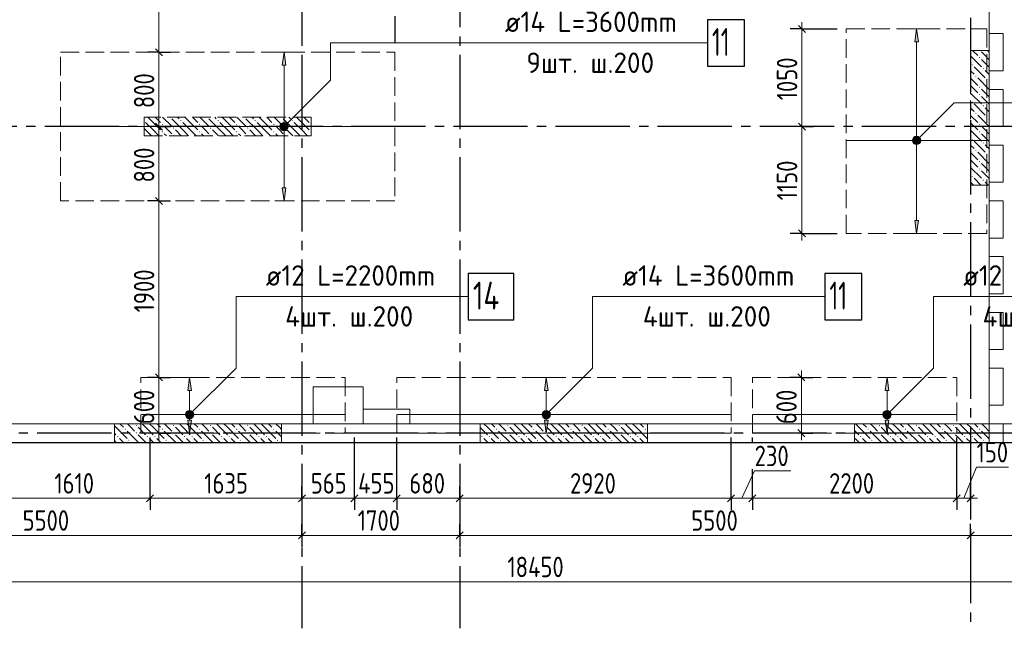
# Model space of a CAD drawing. Header units: millimetres. Extents: x 0 to 32165, y 0 to 42000.
# Tile 4 of 12: x 11585 to 22186, y 15930 to 22480. Entities that reach past the tile are written whole.
import ezdxf

# ---------------------------------------------------------------- set-up
doc = ezdxf.new("R2010")
doc.units = ezdxf.units.MM
doc.linetypes.add('______2', pattern=[270, 200, -70])
doc.linetypes.add('______5', pattern=[1100, 800, -100, 100, -100])
for name, color, linetype, lineweight in [('Standard', 7, 'Continuous', 25), ('ДОП Верх по У', 7, 'Continuous', 25), ('ЖБ Пилон', 180, 'Continuous', 25), ('Оси', 40, '______5', 18), ('Позиционная метка номер позиции', 7, 'Continuous', 13), ('Примечания', 7, 'Continuous', 25)]:
    doc.layers.add(name, color=color, linetype=linetype, lineweight=lineweight)
doc.layers.add('ЖБ Перекрытие верхний уровень', color=7, linetype='Continuous', lineweight=25, true_color=0xe0e0ff)
doc.styles.add('GOST 2.304-81', font='txt')
doc.styles.add('ISOCPEUR', font='txt')

msp = doc.modelspace()

# ---------------------------------------------------------------- hatches: boundary and pattern name
at = {"layer": 'ДОП Верх по У', "linetype": 'Continuous', "lineweight": 13, "transparency": 33554687}
for points in [[(21262, 22240), (21242, 22380), (21222, 22240)], [(14452, 21990), (14432, 22130), (14412, 21990)], [(14394, 21330), (14469, 21330), (14464, 21349)], [(14394, 21330), (14464, 21349), (14399, 21349)], [(14399, 21311), (14469, 21330), (14394, 21330)], [(14399, 21349), (14464, 21349), (14450, 21362)], [(14399, 21349), (14450, 21362), (14413, 21362)], [(14399, 21311), (14464, 21311), (14469, 21330)], [(14413, 21298), (14464, 21311), (14399, 21311)], [(14413, 21362), (14450, 21362), (14432, 21368)], [(14413, 21298), (14450, 21298), (14464, 21311)], [(14450, 21298), (14413, 21298), (14432, 21292)], [(21210, 21199), (21274, 21199), (21261, 21212)], [(21210, 21199), (21261, 21212), (21223, 21212)], [(21223, 21212), (21261, 21212), (21242, 21217)], [(21204, 21180), (21279, 21180), (21274, 21199)], [(21204, 21180), (21274, 21199), (21210, 21199)], [(21210, 21161), (21279, 21180), (21204, 21180)], [(21210, 21161), (21274, 21161), (21279, 21180)], [(21223, 21148), (21274, 21161), (21210, 21161)], [(21223, 21148), (21261, 21148), (21274, 21161)], [(21261, 21148), (21223, 21148), (21242, 21142)], [(13434, 18490), (13414, 18630), (13394, 18490)], [(17274, 18490), (17254, 18630), (17234, 18490)], [(20944, 18490), (20924, 18630), (20904, 18490)], [(13377, 18230), (13451, 18230), (13446, 18249)], [(13377, 18230), (13446, 18249), (13382, 18249)], [(13382, 18249), (13446, 18249), (13433, 18262)], [(13382, 18249), (13433, 18262), (13395, 18262)], [(13395, 18262), (13433, 18262), (13414, 18268)], [(17216, 18230), (17291, 18230), (17286, 18249)], [(17216, 18230), (17286, 18249), (17222, 18249)], [(17222, 18249), (17286, 18249), (17273, 18262)], [(17222, 18249), (17273, 18262), (17235, 18262)], [(17235, 18262), (17273, 18262), (17254, 18268)], [(20886, 18230), (20961, 18230), (20956, 18249)], [(20886, 18230), (20956, 18249), (20892, 18249)], [(20892, 18249), (20956, 18249), (20943, 18262)], [(20892, 18249), (20943, 18262), (20905, 18262)], [(20905, 18262), (20943, 18262), (20924, 18268)], [(13382, 18211), (13451, 18230), (13377, 18230)], [(13382, 18211), (13446, 18211), (13451, 18230)], [(13395, 18198), (13446, 18211), (13382, 18211)], [(13395, 18198), (13433, 18198), (13446, 18211)], [(13433, 18198), (13395, 18198), (13414, 18192)], [(17222, 18211), (17291, 18230), (17216, 18230)], [(17222, 18211), (17286, 18211), (17291, 18230)], [(17235, 18198), (17286, 18211), (17222, 18211)], [(17235, 18198), (17273, 18198), (17286, 18211)], [(17273, 18198), (17235, 18198), (17254, 18192)], [(20892, 18211), (20961, 18230), (20886, 18230)], [(20892, 18211), (20956, 18211), (20961, 18230)], [(20905, 18198), (20956, 18211), (20892, 18211)], [(20905, 18198), (20943, 18198), (20956, 18211)], [(20943, 18198), (20905, 18198), (20924, 18192)]]:
    msp.add_hatch(color=7, dxfattribs=at).paths.add_polyline_path(points)
for points in [[(14452, 20670), (14432, 20530), (14412, 20670)], [(21262, 20320), (21242, 20180), (21222, 20320)], [(13434, 18170), (13414, 18030), (13394, 18170)], [(17274, 18170), (17254, 18030), (17234, 18170)], [(20944, 18170), (20924, 18030), (20904, 18170)]]:
    msp.add_hatch(color=7, dxfattribs=at).paths.add_polyline_path(points, flags=16)
at = {"layer": 'ЖБ Пилон', "linetype": 'Continuous', "lineweight": 18, "transparency": 33554687}
for points in [[(21914, 22073), (21921, 22080), (21927, 22073), (21921, 22067)], [(21924, 22150), (21921, 22147), (21918, 22150)], [(21834, 21993), (21841, 22000), (21847, 21993), (21841, 21987)], [(21954, 21953), (21961, 21960), (21967, 21953), (21961, 21947)], [(21874, 21873), (21881, 21880), (21887, 21873), (21881, 21867)], [(21914, 21753), (21921, 21760), (21927, 21753), (21921, 21747)], [(21994, 21833), (22001, 21840), (22007, 21833), (22001, 21827)], [(21914, 21673), (21921, 21680), (21927, 21673), (21921, 21667)], [(21834, 21593), (21841, 21600), (21847, 21593), (21841, 21587)], [(21954, 21553), (21961, 21560), (21967, 21553), (21961, 21547)], [(13204, 21430), (13201, 21427), (13198, 21430)], [(13604, 21430), (13601, 21427), (13598, 21430)], [(14004, 21430), (14001, 21427), (13998, 21430)], [(14404, 21430), (14401, 21427), (14398, 21430)], [(21874, 21473), (21881, 21480), (21887, 21473), (21881, 21467)], [(21994, 21433), (22001, 21440), (22007, 21433), (22001, 21427)], [(12924, 21397), (12927, 21393), (12924, 21390)], [(13114, 21353), (13121, 21360), (13127, 21353), (13121, 21347)], [(13234, 21313), (13241, 21320), (13247, 21313), (13241, 21307)], [(13314, 21393), (13321, 21400), (13327, 21393), (13321, 21387)], [(13514, 21353), (13521, 21360), (13527, 21353), (13521, 21347)], [(13634, 21313), (13641, 21320), (13647, 21313), (13641, 21307)], [(13714, 21393), (13721, 21400), (13727, 21393), (13721, 21387)], [(13914, 21353), (13921, 21360), (13927, 21353), (13921, 21347)], [(14034, 21313), (14041, 21320), (14047, 21313), (14041, 21307)], [(14114, 21393), (14121, 21400), (14127, 21393), (14121, 21387)], [(14314, 21353), (14321, 21360), (14327, 21353), (14321, 21347)], [(14434, 21313), (14441, 21320), (14447, 21313), (14441, 21307)], [(14514, 21393), (14521, 21400), (14527, 21393), (14521, 21387)], [(14714, 21353), (14721, 21360), (14724, 21357), (14724, 21350), (14721, 21347)], [(21914, 21353), (21921, 21360), (21927, 21353), (21921, 21347)], [(13114, 21273), (13121, 21280), (13127, 21273), (13121, 21267)], [(13234, 21233), (13241, 21240), (13247, 21233), (13244, 21230), (13238, 21230)], [(13514, 21273), (13521, 21280), (13527, 21273), (13521, 21267)], [(13634, 21233), (13641, 21240), (13647, 21233), (13644, 21230), (13638, 21230)], [(13914, 21273), (13921, 21280), (13927, 21273), (13921, 21267)], [(14034, 21233), (14041, 21240), (14047, 21233), (14044, 21230), (14038, 21230)], [(14314, 21273), (14321, 21280), (14327, 21273), (14321, 21267)], [(14434, 21233), (14441, 21240), (14447, 21233), (14444, 21230), (14438, 21230)], [(14714, 21273), (14721, 21280), (14724, 21277), (14724, 21270), (14721, 21267)], [(21914, 21273), (21921, 21280), (21927, 21273), (21921, 21267)], [(21834, 21193), (21841, 21200), (21847, 21193), (21841, 21187)], [(21954, 21153), (21961, 21160), (21967, 21153), (21961, 21147)], [(21874, 21073), (21881, 21080), (21887, 21073), (21881, 21067)], [(21994, 21033), (22001, 21040), (22007, 21033), (22001, 21027)], [(21914, 20953), (21921, 20960), (21927, 20953), (21921, 20947)], [(21834, 20793), (21841, 20800), (21847, 20793), (21841, 20787)], [(21914, 20873), (21921, 20880), (21927, 20873), (21921, 20867)], [(21954, 20753), (21961, 20760), (21967, 20753), (21961, 20747)], [(12714, 18073), (12721, 18080), (12727, 18073), (12721, 18067)], [(12834, 18113), (12841, 18120), (12847, 18113), (12841, 18107)], [(12834, 18033), (12841, 18040), (12847, 18033), (12841, 18027)], [(13114, 18073), (13121, 18080), (13127, 18073), (13121, 18067)], [(13234, 18113), (13241, 18120), (13247, 18113), (13241, 18107)], [(13234, 18033), (13241, 18040), (13247, 18033), (13241, 18027)], [(13514, 18073), (13521, 18080), (13527, 18073), (13521, 18067)], [(13634, 18113), (13641, 18120), (13647, 18113), (13641, 18107)], [(13634, 18033), (13641, 18040), (13647, 18033), (13641, 18027)], [(13914, 18073), (13921, 18080), (13927, 18073), (13921, 18067)], [(14034, 18113), (14041, 18120), (14047, 18113), (14041, 18107)], [(14034, 18033), (14041, 18040), (14047, 18033), (14041, 18027)], [(14314, 18073), (14321, 18080), (14327, 18073), (14321, 18067)], [(16714, 18073), (16721, 18080), (16727, 18073), (16721, 18067)], [(16834, 18113), (16841, 18120), (16847, 18113), (16841, 18107)], [(16834, 18033), (16841, 18040), (16847, 18033), (16841, 18027)], [(17114, 18073), (17121, 18080), (17127, 18073), (17121, 18067)], [(17234, 18113), (17241, 18120), (17247, 18113), (17241, 18107)], [(17234, 18033), (17241, 18040), (17247, 18033), (17241, 18027)], [(17514, 18073), (17521, 18080), (17527, 18073), (17521, 18067)], [(17634, 18113), (17641, 18120), (17647, 18113), (17641, 18107)], [(17634, 18033), (17641, 18040), (17647, 18033), (17641, 18027)], [(17914, 18073), (17921, 18080), (17927, 18073), (17921, 18067)], [(18034, 18113), (18041, 18120), (18047, 18113), (18041, 18107)], [(18034, 18033), (18041, 18040), (18047, 18033), (18041, 18027)], [(18314, 18073), (18321, 18080), (18327, 18073), (18321, 18067)], [(20714, 18073), (20721, 18080), (20727, 18073), (20721, 18067)], [(20834, 18113), (20841, 18120), (20847, 18113), (20841, 18107)], [(20834, 18033), (20841, 18040), (20847, 18033), (20841, 18027)], [(21114, 18073), (21121, 18080), (21127, 18073), (21121, 18067)], [(21234, 18113), (21241, 18120), (21247, 18113), (21241, 18107)], [(21234, 18033), (21241, 18040), (21247, 18033), (21241, 18027)], [(21514, 18073), (21521, 18080), (21527, 18073), (21521, 18067)], [(21634, 18113), (21641, 18120), (21647, 18113), (21641, 18107)], [(21634, 18033), (21641, 18040), (21647, 18033), (21641, 18027)], [(21914, 18073), (21921, 18080), (21927, 18073), (21921, 18067)], [(12634, 17993), (12641, 18000), (12647, 17993), (12641, 17987)], [(12754, 17953), (12761, 17960), (12767, 17953), (12761, 17947)], [(12954, 17993), (12961, 18000), (12967, 17993), (12961, 17987)], [(13034, 17993), (13041, 18000), (13047, 17993), (13041, 17987)], [(13154, 17953), (13161, 17960), (13167, 17953), (13161, 17947)], [(13354, 17993), (13361, 18000), (13367, 17993), (13361, 17987)], [(13434, 17993), (13441, 18000), (13447, 17993), (13441, 17987)], [(13554, 17953), (13561, 17960), (13567, 17953), (13561, 17947)], [(13754, 17993), (13761, 18000), (13767, 17993), (13761, 17987)], [(13834, 17993), (13841, 18000), (13847, 17993), (13841, 17987)], [(13954, 17953), (13961, 17960), (13967, 17953), (13961, 17947)], [(14154, 17993), (14161, 18000), (14167, 17993), (14161, 17987)], [(14234, 17993), (14241, 18000), (14247, 17993), (14241, 17987)], [(14354, 17953), (14361, 17960), (14367, 17953), (14361, 17947)], [(16554, 17993), (16561, 18000), (16567, 17993), (16561, 17987)], [(16634, 17993), (16641, 18000), (16647, 17993), (16641, 17987)], [(16754, 17953), (16761, 17960), (16767, 17953), (16761, 17947)], [(16954, 17993), (16961, 18000), (16967, 17993), (16961, 17987)], [(17034, 17993), (17041, 18000), (17047, 17993), (17041, 17987)], [(17154, 17953), (17161, 17960), (17167, 17953), (17161, 17947)], [(17354, 17993), (17361, 18000), (17367, 17993), (17361, 17987)], [(17434, 17993), (17441, 18000), (17447, 17993), (17441, 17987)], [(17554, 17953), (17561, 17960), (17567, 17953), (17561, 17947)], [(17754, 17993), (17761, 18000), (17767, 17993), (17761, 17987)], [(17834, 17993), (17841, 18000), (17847, 17993), (17841, 17987)], [(17954, 17953), (17961, 17960), (17967, 17953), (17961, 17947)], [(18154, 17993), (18161, 18000), (18167, 17993), (18161, 17987)], [(18234, 17993), (18241, 18000), (18247, 17993), (18241, 17987)], [(20634, 17993), (20641, 18000), (20647, 17993), (20641, 17987)], [(20754, 17953), (20761, 17960), (20767, 17953), (20761, 17947)], [(20954, 17993), (20961, 18000), (20967, 17993), (20961, 17987)], [(21034, 17993), (21041, 18000), (21047, 17993), (21041, 17987)], [(21154, 17953), (21161, 17960), (21167, 17953), (21161, 17947)], [(21354, 17993), (21361, 18000), (21367, 17993), (21361, 17987)], [(21434, 17993), (21441, 18000), (21447, 17993), (21441, 17987)], [(21554, 17953), (21561, 17960), (21567, 17953), (21561, 17947)], [(21754, 17993), (21761, 18000), (21767, 17993), (21761, 17987)], [(21834, 17993), (21841, 18000), (21847, 17993), (21841, 17987)], [(21954, 17953), (21961, 17960), (21967, 17953), (21961, 17947)]]:
    msp.add_hatch(color=7, dxfattribs=at).paths.add_polyline_path(points, flags=16)
at = {"layer": 'Позиционная метка номер позиции', "linetype": 'Continuous', "lineweight": 13, "transparency": 33554687}
for points in [[(14388, 21341), (14463, 21298), (14400, 21362)], [(14388, 21319), (14443, 21287), (14388, 21341)], [(14388, 21341), (14443, 21287), (14463, 21298)], [(14420, 21287), (14388, 21319), (14400, 21298)], [(14388, 21319), (14420, 21287), (14443, 21287)], [(14400, 21362), (14475, 21319), (14420, 21373)], [(14400, 21362), (14463, 21298), (14475, 21319)], [(14420, 21373), (14475, 21319), (14475, 21341)], [(14420, 21373), (14475, 21341), (14443, 21373)], [(14443, 21373), (14475, 21341), (14463, 21362)], [(21199, 21191), (21274, 21148), (21210, 21212)], [(21210, 21212), (21285, 21169), (21231, 21223)], [(21210, 21212), (21274, 21148), (21285, 21169)], [(21231, 21223), (21285, 21169), (21285, 21191)], [(21231, 21223), (21285, 21191), (21253, 21223)], [(21253, 21223), (21285, 21191), (21274, 21212)], [(21199, 21169), (21253, 21137), (21199, 21191)], [(21199, 21191), (21253, 21137), (21274, 21148)], [(21231, 21137), (21199, 21169), (21210, 21148)], [(21199, 21169), (21231, 21137), (21253, 21137)], [(13371, 18241), (13446, 18198), (13382, 18262)], [(13371, 18219), (13425, 18187), (13371, 18241)], [(13371, 18241), (13425, 18187), (13446, 18198)], [(13382, 18262), (13457, 18219), (13403, 18273)], [(13382, 18262), (13446, 18198), (13457, 18219)], [(13403, 18273), (13457, 18219), (13457, 18241)], [(13403, 18273), (13457, 18241), (13425, 18273)], [(13425, 18273), (13457, 18241), (13446, 18262)], [(17211, 18241), (17286, 18198), (17222, 18262)], [(17211, 18219), (17265, 18187), (17211, 18241)], [(17211, 18241), (17265, 18187), (17286, 18198)], [(17222, 18262), (17297, 18219), (17243, 18273)], [(17222, 18262), (17286, 18198), (17297, 18219)], [(17243, 18273), (17297, 18219), (17297, 18241)], [(17243, 18273), (17297, 18241), (17265, 18273)], [(17265, 18273), (17297, 18241), (17286, 18262)], [(20881, 18241), (20956, 18198), (20892, 18262)], [(20881, 18219), (20935, 18187), (20881, 18241)], [(20881, 18241), (20935, 18187), (20956, 18198)], [(20892, 18262), (20967, 18219), (20913, 18273)], [(20892, 18262), (20956, 18198), (20967, 18219)], [(20913, 18273), (20967, 18219), (20967, 18241)], [(20913, 18273), (20967, 18241), (20935, 18273)], [(20935, 18273), (20967, 18241), (20956, 18262)], [(13403, 18187), (13371, 18219), (13382, 18198)], [(13371, 18219), (13403, 18187), (13425, 18187)], [(17243, 18187), (17211, 18219), (17222, 18198)], [(17211, 18219), (17243, 18187), (17265, 18187)], [(20913, 18187), (20881, 18219), (20892, 18198)], [(20881, 18219), (20913, 18187), (20935, 18187)]]:
    msp.add_hatch(color=7, dxfattribs=at).paths.add_polyline_path(points)

# ---------------------------------------------------------------- linework, layer by layer
at = {"layer": 'Standard', "color": 7, "linetype": 'Continuous', "lineweight": 13, "transparency": 33554687}
for p, q in [((13084, 23480), (13084, 22130)), ((20007, 22380), (20007, 22455)), ((13084, 22130), (13084, 21330)), ((13084, 21330), (13084, 20530)), ((20007, 21330), (20007, 20180)), ((13084, 20530), (13084, 18630)), ((20007, 20180), (20007, 20105)), ((20001, 18630), (20001, 18705)), ((13084, 18630), (13084, 18030)), ((13084, 18030), (13084, 17955)), ((20001, 18030), (20001, 17955)), ((19359, 17330), (19498, 17625)), ((19498, 17625), (19889, 17625)), ((21749, 17330), (21888, 17665)), ((21888, 17665), (22232, 17665)), ((11381, 17330), (12989, 17330)), ((12989, 17330), (14624, 17330)), ((14624, 17330), (15189, 17330)), ((15189, 17330), (15644, 17330)), ((15644, 17330), (16324, 17330)), ((16324, 17330), (19244, 17330)), ((19244, 17330), (19474, 17330)), ((19474, 17330), (21674, 17330)), ((21674, 17330), (21824, 17330)), ((21824, 17330), (21899, 17330)), ((9124, 16930), (14624, 16930)), ((14624, 16930), (16324, 16930)), ((16324, 16930), (21824, 16930)), ((21824, 16930), (23074, 16930)), ((7924, 16430), (26374, 16430))]:
    msp.add_line(p, q, dxfattribs=at)
at = {"layer": 'Standard', "color": 251, "linetype": 'Continuous', "lineweight": -3, "true_color": 0x656565, "transparency": 33554687}
for p, q in [((14624, 22518), (14624, 22393)), ((14624, 22518), (14624, 22230)), ((15624, 22518), (15624, 22393)), ((15624, 22518), (15624, 22230)), ((20007, 22380), (19882, 22380)), ((20007, 22380), (20132, 22380)), ((13084, 22130), (12959, 22130)), ((13084, 22130), (13209, 22130)), ((13084, 22130), (13084, 22130)), ((13084, 21330), (12959, 21330)), ((13084, 21330), (13209, 21330)), ((13084, 21330), (13084, 21330)), ((20007, 21330), (19882, 21330)), ((20007, 21330), (20132, 21330)), ((20007, 21330), (20007, 21330)), ((13084, 20530), (12959, 20530)), ((13084, 20530), (13209, 20530)), ((13084, 20530), (13084, 20530)), ((20007, 20180), (19882, 20180)), ((20007, 20180), (20132, 20180)), ((20007, 20180), (20385, 20180)), ((13084, 18630), (12959, 18630)), ((13084, 18630), (13209, 18630)), ((13084, 18630), (13084, 18630)), ((20001, 18630), (19876, 18630)), ((20001, 18630), (20126, 18630)), ((20001, 18630), (20001, 18630)), ((13084, 18030), (12959, 18030)), ((13084, 18030), (13209, 18030)), ((13084, 18030), (13084, 18030)), ((20001, 18030), (19876, 18030)), ((20001, 18030), (20126, 18030)), ((20001, 18030), (20001, 18030)), ((19474, 17927), (19474, 17985)), ((12989, 17330), (12989, 17455)), ((14624, 17330), (14624, 17455)), ((15189, 17330), (15189, 17455)), ((15644, 17330), (15644, 17455)), ((16324, 17330), (16324, 17455)), ((19244, 17330), (19244, 17455)), ((19474, 17330), (19474, 17455)), ((21674, 17330), (21674, 17455)), ((21824, 17330), (21824, 17455)), ((12989, 17330), (12989, 17205)), ((14624, 17330), (14624, 17205)), ((14624, 17330), (14624, 17330)), ((15189, 17330), (15189, 17205)), ((15644, 17330), (15644, 17205)), ((16324, 17330), (16324, 17205)), ((16324, 17330), (16324, 17330)), ((19244, 17330), (19244, 17205)), ((19474, 17330), (19474, 17205)), ((21674, 17330), (21674, 17205)), ((21824, 17330), (21824, 17205)), ((21824, 17330), (21824, 17330)), ((14624, 16930), (14624, 17055)), ((16324, 16930), (16324, 17055)), ((21824, 16930), (21824, 17055)), ((14624, 16930), (14624, 16805)), ((14624, 16930), (14624, 16930)), ((16324, 16930), (16324, 16805)), ((16324, 16930), (16324, 16930)), ((21824, 16930), (21824, 16805)), ((21824, 16930), (21824, 16930))]:
    msp.add_line(p, q, dxfattribs=at)
at = {"layer": 'Standard', "color": 7, "linetype": 'Continuous', "lineweight": 25, "transparency": 33554687}
for p, q in [((19970, 22417), (20045, 22342)), ((13047, 22167), (13122, 22092)), ((13047, 21367), (13122, 21292)), ((19970, 21367), (20045, 21292)), ((13047, 20568), (13122, 20492)), ((19970, 20217), (20045, 20142)), ((13047, 18668), (13122, 18592)), ((19964, 18668), (20039, 18592)), ((13047, 18068), (13122, 17992)), ((19964, 18068), (20039, 17992)), ((12951, 17292), (13026, 17368)), ((14586, 17292), (14661, 17368)), ((15151, 17292), (15226, 17368)), ((15606, 17292), (15682, 17368)), ((16286, 17292), (16361, 17368)), ((19206, 17292), (19282, 17368)), ((19436, 17292), (19511, 17368)), ((21636, 17292), (21711, 17368)), ((21786, 17292), (21861, 17368)), ((14586, 16892), (14661, 16968)), ((16286, 16892), (16361, 16968)), ((21786, 16892), (21861, 16968))]:
    msp.add_line(p, q, dxfattribs=at)
msp.add_lwpolyline([(7394, 17930), (24124, 17930), (24124, 39500), (7394, 39500), (7394, 17930)], dxfattribs=at)
at = {"layer": 'Standard', "color": 7, "linetype": 'Continuous', "lineweight": 13, "transparency": 33554687}
for points in [[(7674, 17930), (22024, 17930), (22024, 39170), (7674, 39170), (7674, 17930)], [(20007, 22380), (20007, 21585), (20007, 21585), (20007, 21330)], [(20001, 18630), (20001, 18113), (20001, 18113), (20001, 18030)]]:
    msp.add_lwpolyline(points, dxfattribs=at)
at = {"layer": 'Standard', "color": 254, "linetype": 'Continuous', "lineweight": 18, "true_color": 0xc4c4ff, "transparency": 33554687}
msp.add_lwpolyline([(7856, 18130), (23806, 18130), (23806, 38770), (7856, 38770), (7856, 18130)], dxfattribs=at)
at = {"layer": 'Standard', "color": 251, "linetype": 'Continuous', "lineweight": -3, "true_color": 0x656565, "transparency": 33554687}
for points in [[(20007, 22380), (20371, 22380), (20371, 22380), (20385, 22380)], [(12989, 17330), (12989, 17347), (12989, 17347), (12989, 17347), (12989, 17347), (12989, 17347), (12989, 17347), (12989, 17347), (12989, 17347), (12989, 17347), (12989, 17347), (12989, 17347), (12989, 17347), (12989, 17432), (12989, 17432), (12989, 17441), (12989, 17441), (12989, 17985)], [(15189, 17330), (15189, 17347), (15189, 17347), (15189, 17347), (15189, 17347), (15189, 17347), (15189, 17347), (15189, 17347), (15189, 17347), (15189, 17494), (15189, 17494), (15189, 17509), (15189, 17509), (15189, 17985)], [(15644, 17330), (15644, 17347), (15644, 17347), (15644, 17347), (15644, 17347), (15644, 17347), (15644, 17347), (15644, 17507), (15644, 17507), (15644, 17524), (15644, 17524), (15644, 17985)], [(19244, 17330), (19244, 17347), (19244, 17347), (19244, 17609), (19244, 17609), (19244, 17635), (19244, 17635), (19244, 17985)], [(21674, 17330), (21674, 17677), (21674, 17677), (21674, 17985)], [(19474, 17330), (19474, 17347), (19474, 17347), (19474, 17615), (19474, 17615), (19474, 17642)]]:
    msp.add_lwpolyline(points, dxfattribs=at)
at = {"layer": 'ДОП Верх по У', "color": 251, "linetype": 'Continuous', "lineweight": 13, "true_color": 0x494949, "transparency": 33554687}
for p, q in [((21242, 22380), (21142, 22380)), ((21242, 22380), (21222, 22240)), ((21262, 22240), (21242, 22380)), ((21242, 22380), (21342, 22380)), ((21242, 22380), (21242, 22380)), ((21222, 22240), (21262, 22240)), ((21242, 21210), (21242, 22240)), ((14432, 22130), (14332, 22130)), ((14432, 22130), (14412, 21990)), ((14452, 21990), (14432, 22130)), ((14432, 22130), (14532, 22130)), ((14432, 22130), (14432, 22130)), ((14412, 21990), (14452, 21990)), ((14432, 21360), (14432, 21990)), ((14394, 21330), (14394, 21330)), ((14469, 21330), (14469, 21330)), ((14432, 20670), (14432, 21300)), ((21204, 21180), (21204, 21180)), ((21242, 20320), (21242, 21150)), ((21279, 21180), (21279, 21180)), ((14432, 20530), (14412, 20670)), ((14412, 20670), (14452, 20670)), ((14452, 20670), (14432, 20530)), ((14432, 20530), (14332, 20530)), ((14432, 20530), (14532, 20530)), ((14432, 20530), (14432, 20530)), ((21242, 20180), (21222, 20320)), ((21222, 20320), (21262, 20320)), ((21262, 20320), (21242, 20180)), ((21242, 20180), (21142, 20180)), ((21242, 20180), (21342, 20180)), ((21242, 20180), (21242, 20180)), ((13414, 18630), (13314, 18630)), ((13414, 18630), (13394, 18490)), ((13434, 18490), (13414, 18630)), ((13414, 18630), (13514, 18630)), ((13414, 18630), (13414, 18630)), ((17254, 18630), (17154, 18630)), ((17254, 18630), (17234, 18490)), ((17274, 18490), (17254, 18630)), ((17254, 18630), (17354, 18630)), ((17254, 18630), (17254, 18630)), ((20924, 18630), (20824, 18630)), ((20924, 18630), (20904, 18490)), ((20944, 18490), (20924, 18630)), ((20924, 18630), (21024, 18630)), ((20924, 18630), (20924, 18630)), ((13394, 18490), (13434, 18490)), ((13414, 18260), (13414, 18490)), ((17234, 18490), (17274, 18490)), ((17254, 18260), (17254, 18490)), ((20904, 18490), (20944, 18490)), ((20924, 18260), (20924, 18490)), ((13377, 18230), (13377, 18230)), ((13414, 18030), (13394, 18170)), ((13394, 18170), (13434, 18170)), ((13414, 18170), (13414, 18200)), ((13434, 18170), (13414, 18030)), ((13451, 18230), (13451, 18230)), ((17216, 18230), (17216, 18230)), ((17254, 18030), (17234, 18170)), ((17234, 18170), (17274, 18170)), ((17254, 18170), (17254, 18200)), ((17274, 18170), (17254, 18030)), ((17291, 18230), (17291, 18230)), ((20886, 18230), (20886, 18230)), ((20924, 18030), (20904, 18170)), ((20904, 18170), (20944, 18170)), ((20924, 18170), (20924, 18200)), ((20944, 18170), (20924, 18030)), ((20961, 18230), (20961, 18230)), ((13414, 18030), (13314, 18030)), ((13414, 18030), (13514, 18030)), ((13414, 18030), (13414, 18030)), ((17254, 18030), (17154, 18030)), ((17254, 18030), (17354, 18030)), ((17254, 18030), (17254, 18030)), ((20924, 18030), (20824, 18030)), ((20924, 18030), (21024, 18030)), ((20924, 18030), (20924, 18030))]:
    msp.add_line(p, q, dxfattribs=at)
at = {"layer": 'ДОП Верх по У', "color": 7, "linetype": 'Continuous', "lineweight": 13, "transparency": 33554687}
for p, q in [((16789, 22230), (18897, 22230)), ((14214, 19500), (16300, 19500)), ((18054, 19500), (20162, 19500)), ((21724, 19500), (23810, 19500))]:
    msp.add_line(p, q, dxfattribs=at)
at = {"layer": 'ДОП Верх по У', "color": 7, "linetype": 'Continuous', "lineweight": 18, "transparency": 33554687}
for p, q in [((12031, 21330), (15617, 21330)), ((20492, 21180), (21992, 21180)), ((12895, 18230), (15083, 18230)), ((15651, 18230), (19237, 18230)), ((19480, 18230), (21668, 18230))]:
    msp.add_line(p, q, dxfattribs=at)
at = {"layer": 'ДОП Верх по У', "color": 7, "linetype": 'Continuous', "lineweight": 25, "transparency": 33554687}
for points in [[(18989, 21980), (19389, 21980), (19389, 22480), (18989, 22480), (18989, 21980)], [(16414, 19250), (16904, 19250), (16904, 19750), (16414, 19750), (16414, 19250)], [(20254, 19250), (20654, 19250), (20654, 19750), (20254, 19750), (20254, 19250)]]:
    msp.add_lwpolyline(points, dxfattribs=at)
at = {"layer": 'ДОП Верх по У', "color": 251, "linetype": 'Continuous', "lineweight": 13, "true_color": 0x494949, "transparency": 33554687}
for centre in [(14432, 21330), (21242, 21180), (13414, 18230), (17254, 18230), (20924, 18230)]:
    msp.add_circle(centre, 37.5, dxfattribs=at)
at = {"layer": 'ЖБ Перекрытие верхний уровень', "color": 7, "linetype": 'Continuous', "lineweight": 18, "transparency": 33554687}
for p, q in [((22024, 21930), (22024, 22330)), ((22024, 22330), (22174, 22330)), ((22174, 22330), (22174, 21930)), ((22174, 21930), (22024, 21930)), ((22024, 21330), (22024, 21730)), ((22024, 21730), (22174, 21730)), ((22174, 21730), (22174, 21330)), ((22174, 21330), (22024, 21330)), ((22024, 20730), (22024, 21130)), ((22024, 21130), (22174, 21130)), ((22174, 21130), (22174, 20730)), ((22174, 20730), (22024, 20730)), ((22024, 20130), (22024, 20530)), ((22024, 20530), (22174, 20530)), ((22174, 20530), (22174, 20130)), ((22174, 20130), (22024, 20130)), ((22024, 19530), (22024, 19930)), ((22024, 19930), (22174, 19930)), ((22174, 19930), (22174, 19530)), ((22174, 19530), (22024, 19530)), ((22024, 18930), (22024, 19330)), ((22024, 19330), (22174, 19330)), ((22174, 19330), (22174, 18930)), ((22174, 18930), (22024, 18930)), ((22024, 18330), (22024, 18730)), ((22024, 18730), (22174, 18730)), ((22174, 18730), (22174, 18330)), ((15284, 18530), (14744, 18530)), ((14744, 18530), (14744, 18130)), ((15284, 18130), (15284, 18530)), ((15784, 18290), (15284, 18290)), ((15284, 18290), (15284, 18130)), ((15784, 18130), (15784, 18290)), ((22174, 18330), (22024, 18330)), ((14744, 18130), (15284, 18130)), ((15284, 18130), (15784, 18130)), ((22024, 17930), (22024, 18130)), ((22024, 18130), (22174, 18130)), ((22174, 18130), (22174, 17930)), ((7394, 17930), (22024, 17930)), ((22174, 17930), (22354, 17930))]:
    msp.add_line(p, q, dxfattribs=at)
at = {"layer": 'ЖБ Пилон', "color": 253, "linetype": '______2', "lineweight": 13, "true_color": 0xa0a0a0, "transparency": 33554687}
for p, q in [((22024, 22150), (21824, 22150)), ((21824, 22150), (21824, 20700)), ((22024, 20700), (22024, 22150)), ((14724, 21430), (12924, 21430)), ((12924, 21430), (12924, 21230)), ((14724, 21230), (14724, 21430)), ((12924, 21230), (14724, 21230)), ((21824, 20700), (22024, 20700)), ((14404, 18130), (12604, 18130)), ((12604, 18130), (12604, 17930)), ((14404, 17930), (14404, 18130)), ((18344, 18130), (16544, 18130)), ((16544, 18130), (16544, 17930)), ((18344, 17930), (18344, 18130)), ((22024, 18130), (20574, 18130)), ((20574, 18130), (20574, 17930)), ((22024, 17930), (22024, 18130)), ((12604, 17930), (14404, 17930)), ((16544, 17930), (18344, 17930)), ((20574, 17930), (22024, 17930))]:
    msp.add_line(p, q, dxfattribs=at)
at = {"layer": 'ЖБ Пилон', "color": 9, "linetype": 'Continuous', "lineweight": 18, "true_color": 0xc7c7c7, "transparency": 33554687}
for p, q in [((21824, 22090), (21941, 21973)), ((21844, 22150), (21901, 22093)), ((21981, 22093), (21941, 22133)), ((21941, 22053), (22024, 21970)), ((22021, 22053), (21981, 22093)), ((22004, 22150), (22021, 22133)), ((21861, 21973), (21981, 21853)), ((21861, 21893), (21824, 21930)), ((21824, 21850), (21901, 21773)), ((21901, 21853), (22021, 21733)), ((21981, 21933), (22024, 21890)), ((21824, 21770), (21901, 21693)), ((22024, 21810), (22021, 21813)), ((21824, 21690), (21941, 21573)), ((21981, 21693), (21941, 21733)), ((21941, 21653), (22024, 21570)), ((22021, 21653), (21981, 21693)), ((21861, 21493), (21824, 21530)), ((21861, 21573), (21981, 21453)), ((21981, 21533), (22024, 21490)), ((13021, 21373), (12964, 21430)), ((13044, 21430), (13101, 21373)), ((13124, 21430), (13221, 21333)), ((13284, 21430), (13301, 21413)), ((13421, 21373), (13364, 21430)), ((13444, 21430), (13501, 21373)), ((13524, 21430), (13621, 21333)), ((13684, 21430), (13701, 21413)), ((13821, 21373), (13764, 21430)), ((13844, 21430), (13901, 21373)), ((13924, 21430), (14021, 21333)), ((14084, 21430), (14101, 21413)), ((14221, 21373), (14164, 21430)), ((14244, 21430), (14301, 21373)), ((14324, 21430), (14421, 21333)), ((14484, 21430), (14501, 21413)), ((14621, 21373), (14564, 21430)), ((14644, 21430), (14701, 21373)), ((21824, 21450), (21901, 21373)), ((21901, 21453), (22021, 21333)), ((12941, 21293), (12924, 21310)), ((12941, 21373), (13021, 21293)), ((13021, 21373), (13101, 21293)), ((13181, 21293), (13141, 21333)), ((13341, 21293), (13221, 21413)), ((13341, 21373), (13421, 21293)), ((13421, 21373), (13501, 21293)), ((13581, 21293), (13541, 21333)), ((13741, 21293), (13621, 21413)), ((13741, 21373), (13821, 21293)), ((13821, 21373), (13901, 21293)), ((13981, 21293), (13941, 21333)), ((14141, 21293), (14021, 21413)), ((14141, 21373), (14221, 21293)), ((14221, 21373), (14301, 21293)), ((14381, 21293), (14341, 21333)), ((14541, 21293), (14421, 21413)), ((14541, 21373), (14621, 21293)), ((14621, 21373), (14701, 21293)), ((21824, 21370), (21901, 21293)), ((21981, 21293), (21941, 21333)), ((22024, 21410), (22021, 21413)), ((12924, 21230), (12924, 21230)), ((12941, 21293), (13004, 21230)), ((13021, 21293), (13084, 21230)), ((13141, 21253), (13164, 21230)), ((13221, 21253), (13181, 21293)), ((13261, 21293), (13324, 21230)), ((13341, 21293), (13404, 21230)), ((13421, 21293), (13484, 21230)), ((13541, 21253), (13564, 21230)), ((13621, 21253), (13581, 21293)), ((13661, 21293), (13724, 21230)), ((13741, 21293), (13804, 21230)), ((13821, 21293), (13884, 21230)), ((13941, 21253), (13964, 21230)), ((14021, 21253), (13981, 21293)), ((14061, 21293), (14124, 21230)), ((14141, 21293), (14204, 21230)), ((14221, 21293), (14284, 21230)), ((14341, 21253), (14364, 21230)), ((14421, 21253), (14381, 21293)), ((14461, 21293), (14524, 21230)), ((14541, 21293), (14604, 21230)), ((14621, 21293), (14684, 21230)), ((21824, 21290), (21941, 21173)), ((21941, 21253), (22024, 21170)), ((22021, 21253), (21981, 21293)), ((21861, 21093), (21824, 21130)), ((21861, 21173), (21981, 21053)), ((21981, 21133), (22024, 21090)), ((21824, 21050), (21901, 20973)), ((21901, 21053), (22021, 20933)), ((22024, 21010), (22021, 21013)), ((21824, 20970), (21901, 20893)), ((21824, 20890), (21941, 20773)), ((21981, 20893), (21941, 20933)), ((22021, 20853), (21981, 20893)), ((21941, 20853), (22024, 20770)), ((21854, 20700), (21824, 20730)), ((21861, 20773), (21934, 20700)), ((21981, 20733), (22014, 20700)), ((12664, 18130), (12701, 18093)), ((12781, 18093), (12744, 18130)), ((12941, 18093), (12904, 18130)), ((12984, 18130), (13021, 18093)), ((13064, 18130), (13101, 18093)), ((13181, 18093), (13144, 18130)), ((13341, 18093), (13304, 18130)), ((13384, 18130), (13421, 18093)), ((13464, 18130), (13501, 18093)), ((13581, 18093), (13544, 18130)), ((13741, 18093), (13704, 18130)), ((13784, 18130), (13821, 18093)), ((13864, 18130), (13901, 18093)), ((13981, 18093), (13944, 18130)), ((14141, 18093), (14104, 18130)), ((14184, 18130), (14221, 18093)), ((14264, 18130), (14301, 18093)), ((14381, 18093), (14344, 18130)), ((16584, 18130), (16621, 18093)), ((16664, 18130), (16701, 18093)), ((16781, 18093), (16744, 18130)), ((16941, 18093), (16904, 18130)), ((16984, 18130), (17021, 18093)), ((17064, 18130), (17101, 18093)), ((17181, 18093), (17144, 18130)), ((17341, 18093), (17304, 18130)), ((17384, 18130), (17421, 18093)), ((17464, 18130), (17501, 18093)), ((17581, 18093), (17544, 18130)), ((17741, 18093), (17704, 18130)), ((17784, 18130), (17821, 18093)), ((17864, 18130), (17901, 18093)), ((17981, 18093), (17944, 18130)), ((18141, 18093), (18104, 18130)), ((18184, 18130), (18221, 18093)), ((18264, 18130), (18301, 18093)), ((20584, 18130), (20621, 18093)), ((20664, 18130), (20701, 18093)), ((20781, 18093), (20744, 18130)), ((20941, 18093), (20904, 18130)), ((20984, 18130), (21021, 18093)), ((21064, 18130), (21101, 18093)), ((21181, 18093), (21144, 18130)), ((21341, 18093), (21304, 18130)), ((21384, 18130), (21421, 18093)), ((21464, 18130), (21501, 18093)), ((21581, 18093), (21544, 18130)), ((21741, 18093), (21704, 18130)), ((21784, 18130), (21821, 18093)), ((21864, 18130), (21901, 18093)), ((21981, 18093), (21944, 18130)), ((12604, 18110), (12621, 18093)), ((12604, 18030), (12621, 18013)), ((12621, 18093), (12741, 17973)), ((12741, 18053), (12861, 17933)), ((12821, 18053), (12781, 18093)), ((12861, 18093), (12941, 18013)), ((12941, 18093), (13021, 18013)), ((13021, 18093), (13141, 17973)), ((13141, 18053), (13261, 17933)), ((13221, 18053), (13181, 18093)), ((13261, 18093), (13341, 18013)), ((13341, 18093), (13421, 18013)), ((13421, 18093), (13541, 17973)), ((13541, 18053), (13661, 17933)), ((13621, 18053), (13581, 18093)), ((13661, 18093), (13741, 18013)), ((13741, 18093), (13821, 18013)), ((13821, 18093), (13941, 17973)), ((13941, 18053), (14061, 17933)), ((14021, 18053), (13981, 18093)), ((14061, 18093), (14141, 18013)), ((14141, 18093), (14221, 18013)), ((14221, 18093), (14341, 17973)), ((14341, 18053), (14404, 17990)), ((14404, 18070), (14381, 18093)), ((16544, 18090), (16621, 18013)), ((16621, 18093), (16741, 17973)), ((16741, 18053), (16861, 17933)), ((16821, 18053), (16781, 18093)), ((16861, 18093), (16941, 18013)), ((16941, 18093), (17021, 18013)), ((17021, 18093), (17141, 17973)), ((17141, 18053), (17261, 17933)), ((17221, 18053), (17181, 18093)), ((17261, 18093), (17341, 18013)), ((17341, 18093), (17421, 18013)), ((17421, 18093), (17541, 17973)), ((17541, 18053), (17661, 17933)), ((17621, 18053), (17581, 18093)), ((17661, 18093), (17741, 18013)), ((17741, 18093), (17821, 18013)), ((17821, 18093), (17941, 17973)), ((17941, 18053), (18061, 17933)), ((18021, 18053), (17981, 18093)), ((18061, 18093), (18141, 18013)), ((18141, 18093), (18221, 18013)), ((18221, 18093), (18341, 17973)), ((18341, 18053), (18344, 18050)), ((20574, 18060), (20621, 18013)), ((20621, 18093), (20741, 17973)), ((20741, 18053), (20861, 17933)), ((20821, 18053), (20781, 18093)), ((20861, 18093), (20941, 18013)), ((20941, 18093), (21021, 18013)), ((21021, 18093), (21141, 17973)), ((21141, 18053), (21261, 17933)), ((21221, 18053), (21181, 18093)), ((21261, 18093), (21341, 18013)), ((21341, 18093), (21421, 18013)), ((21421, 18093), (21541, 17973)), ((21541, 18053), (21661, 17933)), ((21621, 18053), (21581, 18093)), ((21661, 18093), (21741, 18013)), ((21741, 18093), (21821, 18013)), ((21821, 18093), (21941, 17973)), ((21941, 18053), (22024, 17970)), ((22021, 18053), (21981, 18093)), ((12621, 17933), (12604, 17950)), ((12624, 17930), (12621, 17933)), ((12661, 17973), (12704, 17930)), ((12781, 17933), (12784, 17930)), ((12861, 18013), (12944, 17930)), ((13021, 17933), (12981, 17973)), ((13024, 17930), (13021, 17933)), ((13061, 17973), (13104, 17930)), ((13181, 17933), (13184, 17930)), ((13261, 18013), (13344, 17930)), ((13421, 17933), (13381, 17973)), ((13424, 17930), (13421, 17933)), ((13461, 17973), (13504, 17930)), ((13581, 17933), (13584, 17930)), ((13661, 18013), (13744, 17930)), ((13821, 17933), (13781, 17973)), ((13824, 17930), (13821, 17933)), ((13861, 17973), (13904, 17930)), ((13981, 17933), (13984, 17930)), ((14061, 18013), (14144, 17930)), ((14221, 17933), (14181, 17973)), ((14224, 17930), (14221, 17933)), ((14261, 17973), (14304, 17930)), ((14381, 17933), (14384, 17930)), ((16544, 17930), (16544, 17930)), ((16621, 17933), (16581, 17973)), ((16624, 17930), (16621, 17933)), ((16661, 17973), (16704, 17930)), ((16781, 17933), (16784, 17930)), ((16861, 18013), (16944, 17930)), ((17021, 17933), (16981, 17973)), ((17024, 17930), (17021, 17933)), ((17061, 17973), (17104, 17930)), ((17181, 17933), (17184, 17930)), ((17261, 18013), (17344, 17930)), ((17421, 17933), (17381, 17973)), ((17424, 17930), (17421, 17933)), ((17461, 17973), (17504, 17930)), ((17581, 17933), (17584, 17930)), ((17661, 18013), (17744, 17930)), ((17821, 17933), (17781, 17973)), ((17824, 17930), (17821, 17933)), ((17861, 17973), (17904, 17930)), ((17981, 17933), (17984, 17930)), ((18061, 18013), (18144, 17930)), ((18221, 17933), (18181, 17973)), ((18224, 17930), (18221, 17933)), ((18261, 17973), (18304, 17930)), ((20621, 17933), (20581, 17973)), ((20624, 17930), (20621, 17933)), ((20661, 17973), (20704, 17930)), ((20781, 17933), (20784, 17930)), ((20861, 18013), (20944, 17930)), ((21021, 17933), (20981, 17973)), ((21024, 17930), (21021, 17933)), ((21061, 17973), (21104, 17930)), ((21181, 17933), (21184, 17930)), ((21261, 18013), (21344, 17930)), ((21421, 17933), (21381, 17973)), ((21424, 17930), (21421, 17933)), ((21461, 17973), (21504, 17930)), ((21581, 17933), (21584, 17930)), ((21661, 18013), (21744, 17930)), ((21821, 17933), (21781, 17973)), ((21824, 17930), (21821, 17933)), ((21861, 17973), (21904, 17930)), ((21981, 17933), (21984, 17930))]:
    msp.add_line(p, q, dxfattribs=at)
at = {"layer": 'Оси', "color": 8, "linetype": '______5', "lineweight": -3, "transparency": 33554687}
for p, q in [((21824, 40100), (21824, 15930)), ((14624, 39700), (14624, 15930)), ((16324, 39700), (16324, 15930)), ((22554, 21330), (3600, 21330)), ((23574, 18030), (3600, 18030))]:
    msp.add_line(p, q, dxfattribs=at)
at = {"layer": 'Позиционная метка номер позиции', "color": 7, "linetype": 'Continuous', "lineweight": 13, "transparency": 33554687}
for p, q in [((14400, 21362), (14400, 21362)), ((14463, 21362), (14463, 21362)), ((14400, 21298), (14400, 21298)), ((14463, 21298), (14463, 21298)), ((21210, 21212), (21210, 21212)), ((21274, 21212), (21274, 21212)), ((21210, 21148), (21210, 21148)), ((21274, 21148), (21274, 21148)), ((13382, 18262), (13382, 18262)), ((13446, 18262), (13446, 18262)), ((17222, 18262), (17222, 18262)), ((17286, 18262), (17286, 18262)), ((20892, 18262), (20892, 18262)), ((20956, 18262), (20956, 18262)), ((13382, 18198), (13382, 18198)), ((13446, 18198), (13446, 18198)), ((17222, 18198), (17222, 18198)), ((17286, 18198), (17286, 18198)), ((20892, 18198), (20892, 18198)), ((20956, 18198), (20956, 18198))]:
    msp.add_line(p, q, dxfattribs=at)
for points in [[(14432, 21330), (14932, 21830), (14932, 22230), (18989, 22230)], [(21242, 21180), (21648, 21586), (24499, 21586)], [(13414, 18230), (13914, 18730), (13914, 19500), (16414, 19500)], [(17254, 18230), (17754, 18730), (17754, 19500), (20254, 19500)], [(20924, 18230), (21424, 18730), (21424, 19500), (23924, 19500)]]:
    msp.add_lwpolyline(points, dxfattribs=at)
for centre in [(14432, 21330), (21242, 21180), (13414, 18230), (17254, 18230), (20924, 18230)]:
    msp.add_circle(centre, 45, dxfattribs=at)
at = {"layer": 'Примечания', "color": 7, "linetype": '______2', "lineweight": 18, "transparency": 33554687}
for p, q in [((20485, 22380), (21999, 22380)), ((20485, 20180), (20485, 22380)), ((21999, 22380), (21999, 20180)), ((12024, 22130), (15624, 22130)), ((12024, 20530), (12024, 22130)), ((15624, 22130), (15624, 20530)), ((15624, 20530), (12024, 20530)), ((21999, 20180), (20485, 20180)), ((12889, 18630), (15089, 18630)), ((12889, 18030), (12889, 18630)), ((15089, 18630), (15089, 18030)), ((15644, 18630), (19244, 18630)), ((15644, 18030), (15644, 18630)), ((19244, 18630), (19244, 18030)), ((19474, 18630), (21674, 18630)), ((19474, 18030), (19474, 18630)), ((21674, 18630), (21674, 18030)), ((15089, 18030), (12889, 18030)), ((19244, 18030), (15644, 18030)), ((21674, 18030), (19474, 18030))]:
    msp.add_line(p, q, dxfattribs=at)

# ---------------------------------------------------------------- texts
at = {"layer": 'Standard', "color": 7, "linetype": 'Continuous', "lineweight": 25, "transparency": 33554687, "char_height": 220, "attachment_point": 7, "rotation": 90, "style": 'GOST 2.304-81'}
for s, insert, width in [('1050', (19957, 21613), 610.16), ('800', (13034, 21527), 531.97), ('800', (13034, 20727), 531.97), ('1150', (19957, 20536), 563.28), ('1900', (13034, 19330), 625.74), ('600', (13034, 18127), 531.97), ('600', (19951, 18127), 531.97)]:
    msp.add_mtext(s, dxfattribs=dict(at, insert=insert, width=width))
at = {"layer": 'Standard', "color": 7, "linetype": 'Continuous', "lineweight": 25, "transparency": 33554687, "char_height": 220, "attachment_point": 7, "style": 'GOST 2.304-81'}
for s, insert, width in [('230', (19498, 17675), 516.39), ('150', (21888, 17715), 469.5), ('1610', (11958, 17380), 578.85), ('1635', (13572, 17380), 594.59), ('565', (14719, 17380), 500.81), ('455', (15229, 17380), 500.82), ('680', (15781, 17380), 531.97), ('2920', (17510, 17380), 672.62), ('2200', (20300, 17380), 672.62), ('5500', (11616, 16980), 641.48), ('1700', (15224, 16980), 625.74), ('5500', (18816, 16980), 641.48), ('18450', (16836, 16480), 750.82)]:
    msp.add_mtext(s, dxfattribs=dict(at, insert=insert, width=width))
at = {"layer": 'ДОП Верх по У', "color": 7, "linetype": 'Continuous', "lineweight": 13, "transparency": 33554687, "attachment_point": 7, "style": 'ISOCPEUR'}
for s, insert, char_height, width in [('\\W0.96;ø14 L=3600mm ', (16809, 22347), 220, 2172.61), ('\\W0.63;11', (19039, 22090), 300, 393.75), ('\\W0.97;9шт. ш.200 ', (17040, 21907), 220, 1712.33), ('\\W0.96;ø12 L=2200mm ', (14234, 19617), 220, 2150.52), ('\\W0.96;ø14 L=3600mm ', (18074, 19617), 220, 2172.62), ('\\W0.96;ø12 L=2200mm ', (21744, 19617), 220, 2150.52), ('\\W0.76;14', (16464, 19360), 300, 504.57), ('\\W0.63;11', (20304, 19360), 300, 393.75), ('\\W0.97;4шт. ш.200 ', (14443, 19177), 220, 1734.41), ('\\W0.97;4шт. ш.200 ', (18294, 19177), 220, 1734.41), ('\\W0.97;4шт. ш.200 ', (21953, 19177), 220, 1734.41)]:
    msp.add_mtext(s, dxfattribs=dict(at, insert=insert, char_height=char_height, width=width))

doc.saveas('drawing.dxf')
